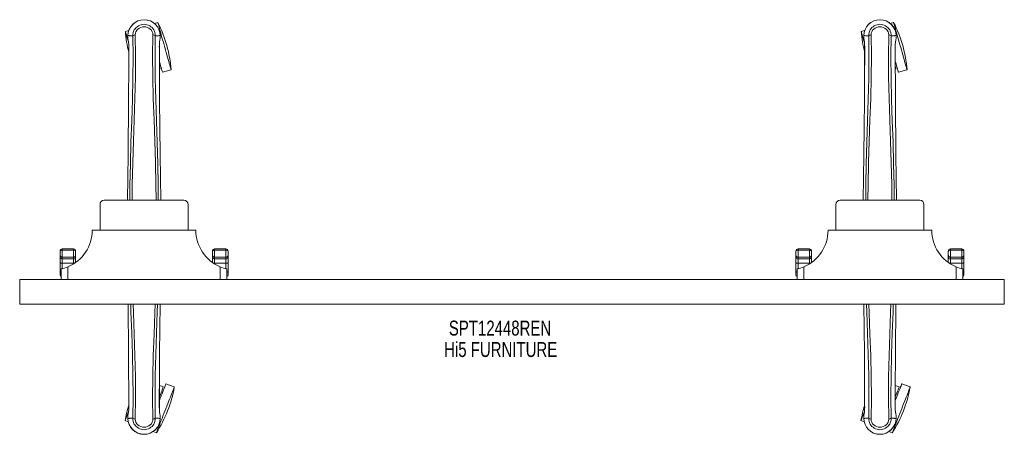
# Model space of a CAD drawing. Header units: inches. Extents: x 16.1 to 63.6, y 27.4 to 47.4.
import ezdxf

# ---------------------------------------------------------------- set-up
doc = ezdxf.new("R2010")
doc.units = ezdxf.units.IN
doc.header["$MEASUREMENT"] = 0
doc.linetypes.add('SLD-Solid', pattern=[0])
doc.layers.add('HI5-SYMBOLTEXT', color=5, linetype='SLD-Solid')
doc.styles.add('SLDTEXTSTYLE0', font='TXT', dxfattribs={"width": 0.75})

# ---------------------------------------------------------------- blocks, each defined once
blk = doc.blocks.new('SW_NOTE_0')
at = {"layer": 'HI5-SYMBOLTEXT', "color": 0, "char_height": 0.72, "attachment_point": 1, "style": 'SLDTEXTSTYLE0'}
for s, insert in [('SPT12448REN', (0, 0.928)), ('Hi5 FURNITURE', (-0.227, -0.107))]:
    blk.add_mtext(s, dxfattribs=dict(at, insert=insert))

msp = doc.modelspace()

# ---------------------------------------------------------------- linework, layer by layer
at = {"color": 7, "linetype": 'SLD-Solid', "lineweight": 15}
for p, q in [((22.793, 47.285), (22.631, 47.239)), ((58.293, 47.285), (58.131, 47.239)), ((21.395, 46.89), (21.233, 46.844)), ((21.354, 46.648), (21.354, 46.532)), ((21.358, 46.648), (21.354, 46.648)), ((21.355, 46.648), (21.355, 46.532)), ((21.411, 46.648), (21.358, 46.648)), ((21.434, 46.647), (21.411, 46.648)), ((21.592, 46.647), (21.434, 46.647)), ((21.71, 46.683), (21.71, 46.685)), ((22.557, 46.685), (22.557, 46.683)), ((22.833, 46.647), (22.675, 46.647)), ((22.856, 46.648), (22.833, 46.647)), ((22.909, 46.648), (22.856, 46.648)), ((22.913, 46.648), (22.909, 46.648)), ((22.912, 46.532), (22.912, 46.647)), ((22.913, 46.648), (22.913, 46.532)), ((56.895, 46.89), (56.733, 46.844)), ((56.854, 46.648), (56.854, 46.532)), ((56.858, 46.648), (56.854, 46.648)), ((56.855, 46.648), (56.855, 46.532)), ((56.911, 46.648), (56.858, 46.648)), ((56.934, 46.647), (56.911, 46.648)), ((57.092, 46.647), (56.934, 46.647)), ((57.21, 46.683), (57.21, 46.685)), ((58.057, 46.685), (58.057, 46.683)), ((58.333, 46.647), (58.175, 46.647)), ((58.356, 46.648), (58.333, 46.647)), ((58.409, 46.648), (58.356, 46.648)), ((58.413, 46.648), (58.409, 46.648)), ((58.412, 46.532), (58.412, 46.647)), ((58.413, 46.648), (58.413, 46.532)), ((21.354, 46.532), (21.354, 46.528)), ((21.396, 46.147), (21.393, 45.223)), ((21.397, 45.223), (21.397, 46.147)), ((22.869, 46.093), (22.87, 46.147)), ((22.871, 46.147), (22.871, 46.094)), ((22.913, 46.528), (22.913, 46.532)), ((56.854, 46.532), (56.854, 46.528)), ((56.896, 46.147), (56.893, 45.223)), ((56.897, 45.223), (56.897, 46.147)), ((58.369, 46.093), (58.37, 46.147)), ((58.371, 46.147), (58.371, 46.094)), ((58.413, 46.528), (58.413, 46.532)), ((22.874, 45.035), (22.911, 45.045)), ((23.022, 44.882), (23.439, 44.999)), ((58.374, 45.035), (58.411, 45.045)), ((58.522, 44.882), (58.939, 44.999)), ((20.008, 38.502), (20.008, 37.264)), ((20.208, 38.702), (24.058, 38.702)), ((24.258, 38.502), (24.258, 37.264)), ((55.508, 38.502), (55.508, 37.264)), ((55.708, 38.702), (59.558, 38.702)), ((59.758, 38.502), (59.758, 37.264)), ((19.633, 37.264), (24.633, 37.264)), ((55.133, 37.264), (60.133, 37.264)), ((18.083, 36.053), (18.083, 36.24)), ((18.733, 36.367), (18.183, 36.367)), ((18.183, 36.367), (18.183, 36.3)), ((18.183, 36.3), (18.183, 35.956)), ((18.733, 36.3), (18.183, 36.3)), ((18.733, 36.3), (18.733, 36.367)), ((18.733, 35.956), (18.733, 36.3)), ((18.833, 36.24), (18.833, 36.053)), ((25.433, 36.053), (25.433, 36.24)), ((26.083, 36.367), (25.533, 36.367)), ((25.533, 36.367), (25.533, 36.3)), ((25.533, 36.3), (25.533, 35.956)), ((26.083, 36.3), (25.533, 36.3)), ((26.083, 36.3), (26.083, 36.367)), ((26.083, 35.956), (26.083, 36.3)), ((26.183, 36.24), (26.183, 36.053)), ((53.583, 36.053), (53.583, 36.24)), ((54.233, 36.367), (53.683, 36.367)), ((53.683, 36.367), (53.683, 36.3)), ((53.683, 36.3), (53.683, 35.956)), ((54.233, 36.3), (53.683, 36.3)), ((54.233, 36.3), (54.233, 36.367)), ((54.233, 35.956), (54.233, 36.3)), ((54.333, 36.24), (54.333, 36.053)), ((60.933, 36.053), (60.933, 36.24)), ((61.583, 36.367), (61.033, 36.367)), ((61.033, 36.367), (61.033, 36.3)), ((61.033, 36.3), (61.033, 35.956)), ((61.583, 36.3), (61.033, 36.3)), ((61.583, 36.3), (61.583, 36.367)), ((61.583, 35.956), (61.583, 36.3)), ((61.683, 36.24), (61.683, 36.053)), ((18.083, 35.969), (18.083, 36.053)), ((18.083, 35.7), (18.083, 35.969)), ((18.083, 35.273), (18.083, 35.7)), ((18.183, 35.956), (18.733, 35.956)), ((18.183, 35.956), (18.183, 35.872)), ((18.183, 35.872), (18.733, 35.872)), ((18.183, 35.872), (18.183, 35.663)), ((18.733, 35.663), (18.183, 35.663)), ((18.183, 35.663), (18.183, 35.402)), ((18.733, 35.872), (18.733, 35.956)), ((18.733, 35.663), (18.733, 35.872)), ((18.733, 35.637), (18.733, 35.663)), ((18.833, 36.053), (18.833, 35.969)), ((18.833, 35.969), (18.833, 35.704)), ((25.433, 35.969), (25.433, 36.053)), ((25.433, 35.704), (25.433, 35.969)), ((26.083, 35.956), (25.533, 35.956)), ((25.533, 35.956), (25.533, 35.872)), ((26.083, 35.872), (25.533, 35.872)), ((25.533, 35.872), (25.533, 35.663)), ((26.083, 35.663), (25.533, 35.663)), ((25.533, 35.663), (25.533, 35.637)), ((26.083, 35.872), (26.083, 35.956)), ((26.083, 35.663), (26.083, 35.872)), ((26.083, 35.402), (26.083, 35.663)), ((26.183, 36.053), (26.183, 35.969)), ((26.183, 35.969), (26.183, 35.7)), ((26.183, 35.7), (26.183, 35.273)), ((53.583, 35.969), (53.583, 36.053)), ((53.583, 35.7), (53.583, 35.969)), ((53.583, 35.273), (53.583, 35.7)), ((53.683, 35.956), (54.233, 35.956)), ((53.683, 35.956), (53.683, 35.872)), ((53.683, 35.872), (54.233, 35.872)), ((53.683, 35.872), (53.683, 35.663)), ((54.233, 35.663), (53.683, 35.663)), ((53.683, 35.663), (53.683, 35.402)), ((54.233, 35.872), (54.233, 35.956)), ((54.233, 35.663), (54.233, 35.872)), ((54.233, 35.637), (54.233, 35.663)), ((54.333, 36.053), (54.333, 35.969)), ((54.333, 35.969), (54.333, 35.704)), ((60.933, 35.969), (60.933, 36.053)), ((60.933, 35.704), (60.933, 35.969)), ((61.583, 35.956), (61.033, 35.956)), ((61.033, 35.956), (61.033, 35.872)), ((61.583, 35.872), (61.033, 35.872)), ((61.033, 35.872), (61.033, 35.663)), ((61.583, 35.663), (61.033, 35.663)), ((61.033, 35.663), (61.033, 35.637)), ((61.583, 35.872), (61.583, 35.956)), ((61.583, 35.663), (61.583, 35.872)), ((61.583, 35.402), (61.583, 35.663)), ((61.683, 36.053), (61.683, 35.969)), ((61.683, 35.969), (61.683, 35.7)), ((61.683, 35.7), (61.683, 35.273)), ((18.083, 35.114), (18.083, 35.273)), ((18.133, 34.889), (18.133, 35.389)), ((18.457, 35.493), (18.457, 34.889)), ((25.81, 34.889), (25.81, 35.493)), ((26.133, 35.389), (26.133, 34.889)), ((26.183, 35.273), (26.183, 35.114)), ((53.583, 35.114), (53.583, 35.273)), ((53.633, 34.889), (53.633, 35.389)), ((53.957, 35.493), (53.957, 34.889)), ((61.31, 34.889), (61.31, 35.493)), ((61.633, 35.389), (61.633, 34.889)), ((61.683, 35.273), (61.683, 35.114)), ((16.133, 33.686), (16.133, 34.889)), ((16.133, 34.889), (63.633, 34.889)), ((63.633, 33.686), (63.633, 34.889)), ((16.133, 33.686), (63.633, 33.686)), ((22.87, 29.606), (22.87, 28.682)), ((22.871, 28.682), (22.874, 29.606)), ((23.064, 29.7), (22.874, 29.774)), ((23.593, 29.694), (23.19, 29.852)), ((58.37, 29.606), (58.37, 28.682)), ((58.371, 28.682), (58.374, 29.606)), ((58.564, 29.7), (58.374, 29.774)), ((59.093, 29.694), (58.69, 29.852)), ((21.396, 28.682), (21.396, 28.735)), ((21.397, 28.736), (21.397, 28.682)), ((56.896, 28.682), (56.896, 28.735)), ((56.897, 28.736), (56.897, 28.682)), ((21.217, 28.074), (21.374, 28.013)), ((21.354, 28.301), (21.354, 28.297)), ((21.354, 28.181), (21.354, 28.297)), ((21.354, 28.181), (21.358, 28.181)), ((21.355, 28.297), (21.355, 28.182)), ((21.358, 28.181), (21.411, 28.181)), ((21.411, 28.181), (21.434, 28.182)), ((21.434, 28.182), (21.592, 28.182)), ((21.71, 28.144), (21.71, 28.146)), ((22.557, 28.146), (22.557, 28.144)), ((22.675, 28.182), (22.833, 28.182)), ((22.833, 28.182), (22.856, 28.181)), ((22.856, 28.181), (22.909, 28.181)), ((22.909, 28.181), (22.913, 28.181)), ((22.912, 28.181), (22.912, 28.297)), ((22.913, 28.297), (22.913, 28.301)), ((22.913, 28.181), (22.913, 28.297)), ((56.717, 28.074), (56.874, 28.013)), ((56.854, 28.301), (56.854, 28.297)), ((56.854, 28.181), (56.854, 28.297)), ((56.854, 28.181), (56.858, 28.181)), ((56.855, 28.297), (56.855, 28.182)), ((56.858, 28.181), (56.911, 28.181)), ((56.911, 28.181), (56.934, 28.182)), ((56.934, 28.182), (57.092, 28.182)), ((57.21, 28.144), (57.21, 28.146)), ((58.057, 28.146), (58.057, 28.144)), ((58.175, 28.182), (58.333, 28.182)), ((58.333, 28.182), (58.356, 28.181)), ((58.356, 28.181), (58.409, 28.181)), ((58.409, 28.181), (58.413, 28.181)), ((58.412, 28.181), (58.412, 28.297)), ((58.413, 28.297), (58.413, 28.301)), ((58.413, 28.181), (58.413, 28.297)), ((22.57, 27.544), (22.727, 27.483)), ((58.07, 27.544), (58.227, 27.483))]:
    msp.add_line(p, q, dxfattribs=at)
at = {"color": 7, "linetype": 'SLD-Solid', "lineweight": 15, "flags": 128}
for points in [[(21.71, 46.685), (21.716, 46.762), (21.739, 46.836), (21.778, 46.905), (21.832, 46.965), (21.897, 47.014), (21.971, 47.049), (22.051, 47.071), (22.133, 47.079), (22.216, 47.071), (22.296, 47.049), (22.37, 47.014), (22.435, 46.965), (22.489, 46.905), (22.528, 46.836), (22.551, 46.762), (22.557, 46.685)], [(22.793, 47.285), (22.795, 47.278), (22.801, 47.258), (22.81, 47.225), (22.823, 47.179), (22.839, 47.121), (22.859, 47.052), (22.882, 46.972), (22.907, 46.882), (22.935, 46.783), (22.965, 46.677), (22.997, 46.565), (23.03, 46.448), (23.064, 46.327), (23.099, 46.204), (23.134, 46.08), (23.168, 45.957), (23.203, 45.836), (23.236, 45.719), (23.267, 45.607), (23.297, 45.501), (23.325, 45.402), (23.351, 45.313), (23.373, 45.232), (23.393, 45.163), (23.409, 45.105), (23.422, 45.059), (23.432, 45.026), (23.437, 45.006), (23.439, 44.999)], [(57.21, 46.685), (57.216, 46.762), (57.239, 46.836), (57.278, 46.905), (57.332, 46.965), (57.397, 47.014), (57.471, 47.049), (57.551, 47.071), (57.633, 47.079), (57.716, 47.071), (57.796, 47.049), (57.87, 47.014), (57.935, 46.965), (57.989, 46.905), (58.028, 46.836), (58.051, 46.762), (58.057, 46.685)], [(58.293, 47.285), (58.295, 47.278), (58.301, 47.258), (58.31, 47.225), (58.323, 47.179), (58.339, 47.121), (58.359, 47.052), (58.382, 46.972), (58.407, 46.882), (58.435, 46.783), (58.465, 46.677), (58.497, 46.565), (58.53, 46.448), (58.564, 46.327), (58.599, 46.204), (58.634, 46.08), (58.668, 45.957), (58.703, 45.836), (58.736, 45.719), (58.767, 45.607), (58.797, 45.501), (58.825, 45.402), (58.851, 45.313), (58.873, 45.232), (58.893, 45.163), (58.909, 45.105), (58.922, 45.059), (58.932, 45.026), (58.937, 45.006), (58.939, 44.999)], [(21.233, 46.844), (21.235, 46.837), (21.241, 46.817), (21.25, 46.784), (21.263, 46.738), (21.279, 46.68), (21.299, 46.611), (21.322, 46.531), (21.347, 46.441), (21.375, 46.342), (21.39, 46.29)], [(21.448, 38.702), (21.453, 39.414), (21.473, 40.459), (21.502, 41.501), (21.537, 42.539), (21.571, 43.573), (21.596, 44.603), (21.605, 45.627), (21.592, 46.647)], [(21.557, 38.702), (21.563, 39.467), (21.585, 40.51), (21.617, 41.549), (21.654, 42.585), (21.69, 43.616), (21.716, 44.643), (21.724, 45.665), (21.71, 46.682)], [(22.71, 38.702), (22.703, 39.467), (22.682, 40.51), (22.65, 41.55), (22.613, 42.586), (22.577, 43.617), (22.55, 44.644), (22.542, 45.665), (22.557, 46.682)], [(22.819, 38.702), (22.814, 39.414), (22.794, 40.459), (22.765, 41.501), (22.73, 42.539), (22.696, 43.573), (22.67, 44.603), (22.662, 45.627), (22.674, 46.647)], [(22.912, 46.648), (22.912, 46.648), (22.913, 46.648), (22.913, 46.648)], [(56.733, 46.844), (56.735, 46.837), (56.741, 46.817), (56.75, 46.784), (56.763, 46.738), (56.779, 46.68), (56.799, 46.611), (56.822, 46.531), (56.847, 46.441), (56.875, 46.342), (56.89, 46.29)], [(56.948, 38.702), (56.953, 39.414), (56.973, 40.459), (57.002, 41.501), (57.037, 42.539), (57.071, 43.573), (57.096, 44.603), (57.105, 45.627), (57.092, 46.647)], [(57.057, 38.702), (57.063, 39.467), (57.085, 40.51), (57.117, 41.549), (57.154, 42.585), (57.19, 43.616), (57.216, 44.643), (57.224, 45.665), (57.21, 46.682)], [(58.21, 38.702), (58.203, 39.467), (58.182, 40.51), (58.15, 41.55), (58.113, 42.586), (58.077, 43.617), (58.05, 44.644), (58.042, 45.665), (58.057, 46.682)], [(58.319, 38.702), (58.314, 39.414), (58.294, 40.459), (58.265, 41.501), (58.23, 42.539), (58.196, 43.573), (58.17, 44.603), (58.162, 45.627), (58.174, 46.647)], [(58.412, 46.648), (58.412, 46.648), (58.413, 46.648), (58.413, 46.648)], [(21.354, 46.532), (21.367, 46.435), (21.383, 46.358)], [(21.354, 46.528), (21.366, 46.438), (21.384, 46.347)], [(21.383, 46.358), (21.383, 46.353), (21.384, 46.347)], [(21.396, 46.147), (21.396, 46.147), (21.397, 46.147), (21.397, 46.147)], [(22.869, 46.146), (22.87, 46.147), (22.871, 46.147), (22.871, 46.147)], [(22.871, 46.094), (22.879, 43.524), (22.906, 40.899), (22.935, 38.702)], [(22.882, 46.347), (22.899, 46.427), (22.913, 46.528)], [(22.882, 46.347), (22.884, 46.353), (22.884, 46.358)], [(22.913, 46.532), (22.9, 46.435), (22.884, 46.358)], [(56.854, 46.532), (56.867, 46.435), (56.883, 46.358)], [(56.854, 46.528), (56.866, 46.438), (56.884, 46.347)], [(56.883, 46.358), (56.883, 46.353), (56.884, 46.347)], [(56.896, 46.147), (56.896, 46.147), (56.897, 46.147), (56.897, 46.147)], [(58.369, 46.146), (58.37, 46.147), (58.371, 46.147), (58.371, 46.147)], [(58.371, 46.094), (58.379, 43.524), (58.406, 40.899), (58.435, 38.702)], [(58.382, 46.347), (58.399, 46.427), (58.413, 46.528)], [(58.382, 46.347), (58.384, 46.353), (58.384, 46.358)], [(58.413, 46.532), (58.4, 46.435), (58.384, 46.358)], [(21.393, 45.223), (21.388, 43.524), (21.36, 40.899), (21.332, 38.702)], [(22.873, 45.409), (22.881, 45.383), (22.909, 45.285), (22.934, 45.195), (22.957, 45.115), (22.976, 45.045), (22.993, 44.987), (23.006, 44.941), (23.015, 44.908), (23.021, 44.888), (23.022, 44.882)], [(22.875, 45.174), (22.886, 45.136), (22.898, 45.094), (22.906, 45.064), (22.91, 45.048), (22.911, 45.045)], [(56.893, 45.223), (56.888, 43.524), (56.86, 40.899), (56.832, 38.702)], [(58.373, 45.409), (58.381, 45.383), (58.409, 45.285), (58.434, 45.195), (58.457, 45.115), (58.476, 45.045), (58.493, 44.987), (58.506, 44.941), (58.515, 44.908), (58.521, 44.888), (58.522, 44.882)], [(58.375, 45.174), (58.386, 45.136), (58.398, 45.094), (58.406, 45.064), (58.41, 45.048), (58.411, 45.045)], [(18.183, 36.3), (18.177, 36.3), (18.157, 36.298), (18.141, 36.294), (18.113, 36.282), (18.111, 36.281), (18.098, 36.27), (18.086, 36.254), (18.084, 36.247), (18.084, 36.244), (18.083, 36.242), (18.083, 36.241), (18.083, 36.241), (18.083, 36.24), (18.083, 36.24)], [(18.833, 36.24), (18.833, 36.24), (18.833, 36.241), (18.833, 36.241), (18.833, 36.242), (18.833, 36.244), (18.833, 36.247), (18.831, 36.254), (18.819, 36.27), (18.806, 36.281), (18.804, 36.282), (18.776, 36.294), (18.759, 36.298), (18.74, 36.3), (18.733, 36.3)], [(25.533, 36.3), (25.527, 36.3), (25.507, 36.298), (25.491, 36.294), (25.463, 36.282), (25.461, 36.281), (25.448, 36.27), (25.436, 36.254), (25.434, 36.247), (25.434, 36.244), (25.433, 36.242), (25.433, 36.241), (25.433, 36.241), (25.433, 36.24), (25.433, 36.24)], [(26.183, 36.24), (26.183, 36.24), (26.183, 36.241), (26.183, 36.241), (26.183, 36.242), (26.183, 36.244), (26.183, 36.247), (26.181, 36.254), (26.169, 36.27), (26.156, 36.281), (26.154, 36.282), (26.126, 36.294), (26.109, 36.298), (26.09, 36.3), (26.083, 36.3)], [(53.683, 36.3), (53.677, 36.3), (53.657, 36.298), (53.641, 36.294), (53.613, 36.282), (53.611, 36.281), (53.598, 36.27), (53.586, 36.254), (53.584, 36.247), (53.584, 36.244), (53.583, 36.242), (53.583, 36.241), (53.583, 36.241), (53.583, 36.24), (53.583, 36.24)], [(54.333, 36.24), (54.333, 36.24), (54.333, 36.241), (54.333, 36.241), (54.333, 36.242), (54.333, 36.244), (54.333, 36.247), (54.331, 36.254), (54.319, 36.27), (54.306, 36.281), (54.304, 36.282), (54.276, 36.294), (54.259, 36.298), (54.24, 36.3), (54.233, 36.3)], [(61.033, 36.3), (61.027, 36.3), (61.007, 36.298), (60.991, 36.294), (60.963, 36.282), (60.961, 36.281), (60.948, 36.27), (60.936, 36.254), (60.934, 36.247), (60.934, 36.244), (60.933, 36.242), (60.933, 36.241), (60.933, 36.241), (60.933, 36.24), (60.933, 36.24)], [(61.683, 36.24), (61.683, 36.24), (61.683, 36.241), (61.683, 36.241), (61.683, 36.242), (61.683, 36.244), (61.683, 36.247), (61.681, 36.254), (61.669, 36.27), (61.656, 36.281), (61.654, 36.282), (61.626, 36.294), (61.609, 36.298), (61.59, 36.3), (61.583, 36.3)], [(18.083, 35.7), (18.085, 35.693), (18.091, 35.686), (18.1, 35.679), (18.113, 35.674), (18.128, 35.669), (18.145, 35.666), (18.164, 35.664), (18.183, 35.663)], [(26.083, 35.663), (26.103, 35.664), (26.122, 35.666), (26.139, 35.669), (26.154, 35.674), (26.167, 35.679), (26.176, 35.686), (26.182, 35.693), (26.183, 35.7)], [(53.583, 35.7), (53.585, 35.693), (53.591, 35.686), (53.6, 35.679), (53.613, 35.674), (53.628, 35.669), (53.645, 35.666), (53.664, 35.664), (53.683, 35.663)], [(61.583, 35.663), (61.603, 35.664), (61.622, 35.666), (61.639, 35.669), (61.654, 35.674), (61.667, 35.679), (61.676, 35.686), (61.682, 35.693), (61.683, 35.7)], [(18.083, 35.273), (18.085, 35.265), (18.091, 35.258), (18.1, 35.252), (18.113, 35.247), (18.128, 35.242), (18.133, 35.241)], [(26.133, 35.241), (26.139, 35.242), (26.154, 35.247), (26.167, 35.252), (26.176, 35.258), (26.182, 35.265), (26.183, 35.273)], [(53.583, 35.273), (53.585, 35.265), (53.591, 35.258), (53.6, 35.252), (53.613, 35.247), (53.628, 35.242), (53.633, 35.241)], [(61.633, 35.241), (61.639, 35.242), (61.654, 35.247), (61.667, 35.252), (61.676, 35.258), (61.682, 35.265), (61.683, 35.273)], [(21.396, 28.735), (21.388, 31.305), (21.363, 33.686)], [(21.492, 33.686), (21.502, 33.328), (21.537, 32.29), (21.571, 31.256), (21.596, 30.226), (21.605, 29.201), (21.592, 28.182)], [(21.604, 33.686), (21.617, 33.279), (21.654, 32.243), (21.69, 31.212), (21.716, 30.185), (21.724, 29.164), (21.71, 28.147)], [(22.663, 33.686), (22.65, 33.28), (22.613, 32.244), (22.577, 31.213), (22.55, 30.186), (22.542, 29.164), (22.557, 28.147)], [(22.775, 33.686), (22.765, 33.328), (22.73, 32.29), (22.696, 31.256), (22.67, 30.226), (22.662, 29.202), (22.674, 28.182)], [(22.874, 29.606), (22.879, 31.305), (22.904, 33.686)], [(56.896, 28.735), (56.888, 31.305), (56.863, 33.686)], [(56.992, 33.686), (57.002, 33.328), (57.037, 32.29), (57.071, 31.256), (57.096, 30.226), (57.105, 29.201), (57.092, 28.182)], [(57.104, 33.686), (57.117, 33.279), (57.154, 32.243), (57.19, 31.212), (57.216, 30.185), (57.224, 29.164), (57.21, 28.147)], [(58.163, 33.686), (58.15, 33.28), (58.113, 32.244), (58.077, 31.213), (58.05, 30.186), (58.042, 29.164), (58.057, 28.147)], [(58.275, 33.686), (58.265, 33.328), (58.23, 32.29), (58.196, 31.256), (58.17, 30.226), (58.162, 29.202), (58.174, 28.182)], [(58.374, 29.606), (58.379, 31.305), (58.404, 33.686)], [(22.727, 27.483), (22.729, 27.489), (22.737, 27.509), (22.749, 27.541), (22.767, 27.585), (22.789, 27.641), (22.815, 27.708), (22.845, 27.786), (22.879, 27.873), (22.917, 27.968), (22.957, 28.07), (23, 28.179), (23.044, 28.293), (23.09, 28.409), (23.136, 28.528), (23.183, 28.648), (23.23, 28.767), (23.276, 28.884), (23.32, 28.998), (23.363, 29.106), (23.403, 29.209), (23.441, 29.304), (23.475, 29.391), (23.505, 29.468), (23.531, 29.536), (23.553, 29.592), (23.571, 29.636), (23.583, 29.668), (23.591, 29.687), (23.593, 29.694)], [(23.064, 29.7), (23.062, 29.697), (23.056, 29.682), (23.045, 29.653), (23.029, 29.612), (23.008, 29.559), (22.983, 29.494), (22.954, 29.42), (22.921, 29.336), (22.884, 29.244), (22.869, 29.205)], [(22.87, 29.035), (22.873, 29.042), (22.917, 29.156), (22.96, 29.264), (23, 29.367), (23.037, 29.462), (23.071, 29.549), (23.102, 29.627), (23.128, 29.694), (23.15, 29.75), (23.167, 29.794), (23.18, 29.826), (23.188, 29.845), (23.19, 29.852)], [(58.227, 27.483), (58.229, 27.489), (58.237, 27.509), (58.249, 27.541), (58.267, 27.585), (58.289, 27.641), (58.315, 27.708), (58.345, 27.786), (58.379, 27.873), (58.417, 27.968), (58.457, 28.07), (58.5, 28.179), (58.544, 28.293), (58.59, 28.409), (58.636, 28.528), (58.683, 28.648), (58.73, 28.767), (58.776, 28.884), (58.82, 28.998), (58.863, 29.106), (58.903, 29.209), (58.941, 29.304), (58.975, 29.391), (59.005, 29.468), (59.031, 29.536), (59.053, 29.592), (59.071, 29.636), (59.083, 29.668), (59.091, 29.687), (59.093, 29.694), (59.093, 29.694)], [(58.564, 29.7), (58.562, 29.697), (58.556, 29.682), (58.545, 29.653), (58.529, 29.612), (58.508, 29.559), (58.483, 29.494), (58.454, 29.42), (58.421, 29.336), (58.384, 29.244), (58.369, 29.205)], [(58.37, 29.035), (58.373, 29.042), (58.417, 29.156), (58.46, 29.264), (58.5, 29.367), (58.537, 29.462), (58.571, 29.549), (58.602, 29.627), (58.628, 29.694), (58.65, 29.75), (58.667, 29.794), (58.68, 29.826), (58.688, 29.845), (58.69, 29.852)], [(21.217, 28.074), (21.22, 28.081), (21.227, 28.1), (21.24, 28.132), (21.257, 28.177), (21.279, 28.233), (21.306, 28.3), (21.336, 28.377), (21.37, 28.464), (21.387, 28.506)], [(21.398, 28.683), (21.397, 28.682), (21.396, 28.682), (21.396, 28.682)], [(22.871, 28.682), (22.871, 28.682), (22.87, 28.682), (22.869, 28.682)], [(56.717, 28.074), (56.72, 28.081), (56.727, 28.1), (56.74, 28.132), (56.757, 28.177), (56.779, 28.233), (56.806, 28.3), (56.836, 28.377), (56.87, 28.464), (56.887, 28.506)], [(56.898, 28.683), (56.897, 28.682), (56.896, 28.682), (56.896, 28.682)], [(58.371, 28.682), (58.371, 28.682), (58.37, 28.682), (58.369, 28.682)], [(21.384, 28.482), (21.367, 28.402), (21.354, 28.301)], [(21.354, 28.297), (21.367, 28.394), (21.383, 28.471)], [(21.355, 28.181), (21.355, 28.181), (21.354, 28.181), (21.354, 28.181)], [(21.384, 28.482), (21.383, 28.476), (21.383, 28.471)], [(22.557, 28.144), (22.551, 28.067), (22.528, 27.993), (22.489, 27.924), (22.435, 27.864), (22.37, 27.815), (22.296, 27.78), (22.216, 27.758), (22.133, 27.75), (22.051, 27.758), (21.971, 27.78), (21.897, 27.815), (21.832, 27.864), (21.778, 27.924), (21.739, 27.993), (21.716, 28.067), (21.71, 28.144)], [(22.884, 28.471), (22.884, 28.476), (22.882, 28.482)], [(22.913, 28.301), (22.901, 28.391), (22.882, 28.482)], [(22.913, 28.297), (22.9, 28.394), (22.884, 28.471)], [(56.884, 28.482), (56.867, 28.402), (56.854, 28.301)], [(56.854, 28.297), (56.867, 28.394), (56.883, 28.471)], [(56.855, 28.181), (56.855, 28.181), (56.854, 28.181), (56.854, 28.181)], [(56.884, 28.482), (56.883, 28.476), (56.883, 28.471)], [(58.057, 28.144), (58.051, 28.067), (58.028, 27.993), (57.989, 27.924), (57.935, 27.864), (57.87, 27.815), (57.796, 27.78), (57.716, 27.758), (57.633, 27.75), (57.551, 27.758), (57.471, 27.78), (57.397, 27.815), (57.332, 27.864), (57.278, 27.924), (57.239, 27.993), (57.216, 28.067), (57.21, 28.144)], [(58.384, 28.471), (58.384, 28.476), (58.382, 28.482)], [(58.413, 28.301), (58.401, 28.391), (58.382, 28.482)], [(58.413, 28.297), (58.4, 28.394), (58.384, 28.471)]]:
    msp.add_lwpolyline(points, dxfattribs=at)
at = {"color": 7, "linetype": 'SLD-Solid', "lineweight": 15}
for centre, radius, start, end in [((22.133, 46.638), 0.78, 0, 179.3038), ((22.133, 46.638), 0.78, 0.7166, 179.2834), ((22.133, 46.654), 0.541, 359.3501, 180.6499), ((17.429, 44.534), 6.029, 4.4296, 27.1497), ((57.633, 46.638), 0.78, 0, 179.3038), ((57.633, 46.638), 0.78, 0.7166, 179.2834), ((57.633, 46.654), 0.541, 359.3502, 180.6498), ((52.929, 44.534), 6.029, 4.4296, 27.1497), ((27.244, 47.309), 6.029, 184.4296, 194.0036), ((21.711, 46.461), 0.221, 90.3085, 122.52), ((22.551, 46.45), 0.233, 58.0388, 88.5928), ((62.744, 47.309), 6.029, 184.4296, 194.0036), ((57.211, 46.461), 0.221, 90.3087, 122.5195), ((58.051, 46.45), 0.233, 58.0396, 88.5922), ((21.383, 46.532), 0.03, 180.0028, 185.051), ((20.21, 46.177), 1.187, 358.5706, 8.7912), ((24.058, 46.177), 1.187, 171.2126, 181.4269), ((56.883, 46.532), 0.03, 180.0028, 185.051), ((55.71, 46.177), 1.187, 358.5706, 8.7912), ((59.558, 46.177), 1.187, 171.2126, 181.4269), ((20.208, 38.502), 0.2, 90, 180), ((24.058, 38.502), 0.2, 0, 90), ((55.708, 38.502), 0.2, 90, 180), ((59.558, 38.502), 0.2, 0, 90), ((17.71, 37.265), 1.923, 292.8535, 359.9775), ((26.556, 37.265), 1.923, 180.0134, 247.1556), ((53.21, 37.265), 1.923, 292.8534, 359.9776), ((62.056, 37.265), 1.923, 180.0133, 247.1557), ((18.203, 36.247), 0.119, 99.2197, 183.3324), ((18.714, 36.247), 0.119, 356.668, 80.7812), ((25.553, 36.247), 0.119, 99.2199, 183.3322), ((26.064, 36.247), 0.119, 356.6678, 80.7801), ((53.703, 36.247), 0.119, 99.2189, 183.3332), ((54.214, 36.247), 0.119, 356.6844, 80.7642), ((61.053, 36.247), 0.119, 99.2189, 183.3332), ((61.564, 36.247), 0.119, 356.6666, 80.7814), ((18.182, 36.054), 0.0982, 180.6874, 271.0645), ((18.182, 35.971), 0.0983, 181.0023, 270.9713), ((18.735, 36.054), 0.0982, 268.9357, 359.311), ((18.735, 35.971), 0.0984, 269.0301, 358.995), ((18.734, 35.91), 0.247, 269.774, 280.7659), ((25.532, 36.054), 0.0982, 180.6885, 271.0635), ((25.532, 35.971), 0.0984, 181.0043, 270.9693), ((25.532, 35.91), 0.247, 259.2335, 270.2261), ((26.085, 36.054), 0.0982, 268.9363, 359.3118), ((26.085, 35.971), 0.0983, 269.0301, 358.9964), ((53.682, 36.054), 0.0982, 180.6882, 271.0637), ((53.682, 35.971), 0.0983, 181.0029, 270.9706), ((54.235, 36.054), 0.0982, 268.9359, 359.3115), ((54.235, 35.971), 0.0984, 269.0301, 358.9957), ((54.234, 35.91), 0.247, 269.7737, 280.7665), ((61.032, 36.054), 0.0982, 180.6782, 271.0738), ((61.032, 35.971), 0.0983, 181.0029, 270.9706), ((61.032, 35.91), 0.247, 259.2335, 270.2263), ((61.585, 36.054), 0.0982, 268.9257, 359.3224), ((61.585, 35.971), 0.0983, 269.0294, 358.9971), ((17.712, 37.264), 1.922, 282.6803, 292.8312), ((26.556, 37.267), 1.925, 247.1766, 257.312), ((53.212, 37.265), 1.922, 282.6806, 292.8308), ((62.056, 37.267), 1.925, 247.1769, 257.3116), ((18.183, 35.114), 0.1, 180, 240), ((26.083, 35.114), 0.1, 300, 0), ((53.683, 35.114), 0.1, 180, 240), ((61.583, 35.114), 0.1, 300, 0), ((17.657, 30.745), 6.029, 338.5953, 349.9553), ((53.157, 30.745), 6.029, 338.5953, 349.9553), ((27.154, 27.023), 6.029, 162.95, 169.9553), ((20.209, 28.652), 1.187, 351.2125, 1.4269), ((17.657, 30.745), 6.029, 327.2352, 338.5953), ((24.058, 28.652), 1.187, 178.5727, 188.7891), ((62.654, 27.023), 6.029, 162.95, 169.9553), ((55.709, 28.652), 1.187, 351.2125, 1.4269), ((53.157, 30.745), 6.029, 327.2352, 338.5953), ((59.557, 28.652), 1.187, 178.5706, 188.7912), ((22.133, 28.19), 0.78, 180, 359.3038), ((22.133, 28.19), 0.78, 180.7166, 359.2834), ((22.133, 28.175), 0.541, 179.3501, 0.6499), ((21.716, 28.379), 0.233, 238.0378, 268.5937), ((22.555, 28.368), 0.221, 270.3105, 302.5184), ((22.883, 28.297), 0.03, 0.0028, 5.051), ((57.633, 28.19), 0.78, 180, 359.3038), ((57.633, 28.19), 0.78, 180.7166, 359.2834), ((57.633, 28.175), 0.541, 179.3501, 0.6499), ((57.216, 28.379), 0.233, 238.0378, 268.5937), ((58.055, 28.368), 0.221, 270.3104, 302.518), ((58.383, 28.297), 0.03, 0.0028, 5.051)]:
    msp.add_arc(centre, radius, start, end, dxfattribs=at)

# ---------------------------------------------------------------- block references
at = {"layer": 'HI5-SYMBOLTEXT', "color": 5}
msp.add_blockref('SW_NOTE_0', (36.837, 31.969), dxfattribs=at)

doc.saveas('drawing.dxf')
